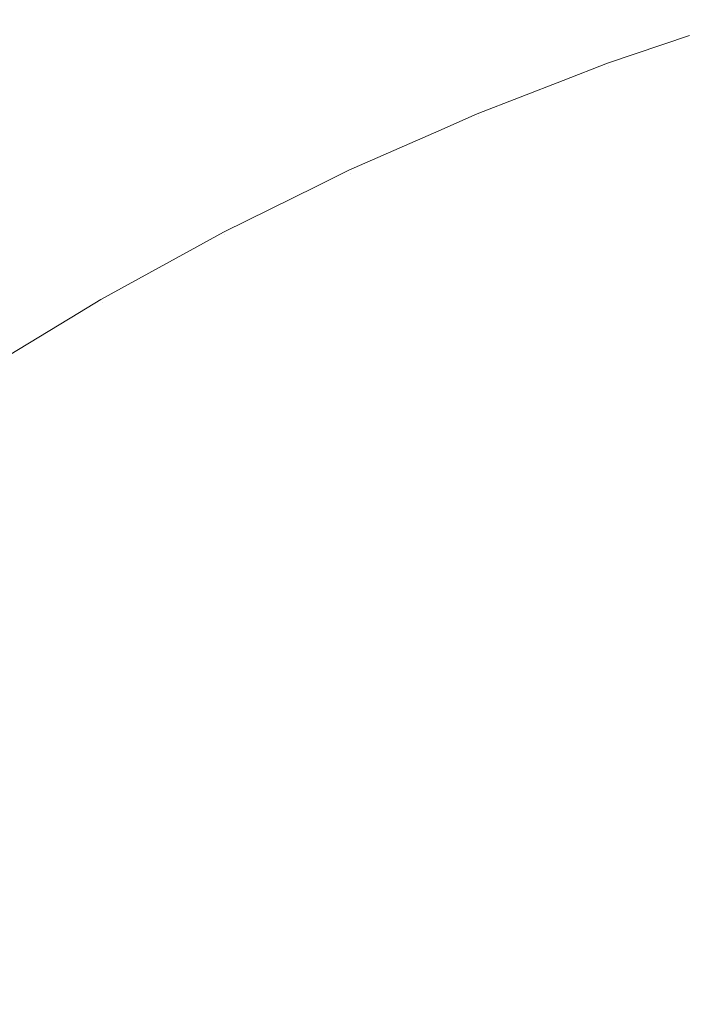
# Model space of a CAD drawing. Header units: centimetres. Extents: x -26 to 27.3, y -25.3 to -23.5.
# Tile 37 of 200: x -25.9432 to -25.9224, y -23.4953 to -23.4646. Entities that reach past the tile are written whole.
import ezdxf

# ---------------------------------------------------------------- set-up
doc = ezdxf.new("R2010")
doc.units = ezdxf.units.CM
doc.header["$LTSCALE"] = 2.54
doc.layers.add('Lucido design-1', color=7, linetype='Continuous')

# ---------------------------------------------------------------- blocks, each defined once
blk = doc.blocks.new('Gruppo-4-1')
at = {"color": 7, "linetype": 'Continuous', "lineweight": 9}
for points, invisible_edges in [([(-25.922296, -23.465052, -349.382667), (-25.924849, -23.465919, -349.382667), (-25.924833, -23.465963, -349.379592), (-25.920703, -23.464561, -349.379592)], 14), ([(-25.92476, -23.466164, -349.375446), (-25.920639, -23.464765, -349.375446), (-25.920703, -23.464561, -349.379592), (-25.924833, -23.465963, -349.379592)], 15), ([(-25.920689, -23.464607, -349.987027), (-25.924816, -23.466008, -349.987027), (-25.924849, -23.465919, -349.982667), (-25.922296, -23.465052, -349.982667)], 11), ([(-25.924816, -23.466008, -349.987027), (-25.920689, -23.464607, -349.987027), (-25.920609, -23.464861, -349.991159), (-25.924725, -23.466258, -349.991159)], 15), ([(-25.924628, -23.466527, -349.37131), (-25.920523, -23.465133, -349.37131), (-25.920639, -23.464765, -349.375446), (-25.92476, -23.466164, -349.375446)], 15), ([(-25.924725, -23.466258, -349.991159), (-25.920609, -23.464861, -349.991159), (-25.920478, -23.465277, -349.995273), (-25.924576, -23.466668, -349.995273)], 15), ([(-25.924849, -23.465919, -349.382667), (-25.922296, -23.465052, -349.382667), (-25.922296, -23.465052, -349.982667), (-25.924849, -23.465919, -349.982667)], 10), ([(-25.924437, -23.467051, -349.367189), (-25.920355, -23.465666, -349.367189), (-25.920523, -23.465133, -349.37131), (-25.924628, -23.466527, -349.37131)], 15), ([(-25.924576, -23.466668, -349.995273), (-25.920478, -23.465277, -349.995273), (-25.920295, -23.465855, -349.999363), (-25.924369, -23.467238, -349.999363)], 15), ([(-25.924187, -23.467737, -349.363092), (-25.920136, -23.466361, -349.363092), (-25.920355, -23.465666, -349.367189), (-25.924437, -23.467051, -349.367189)], 15), ([(-25.926229, -23.466456, -349.382667), (-25.928915, -23.4675, -349.382667), (-25.928897, -23.467544, -349.379592), (-25.924833, -23.465963, -349.379592)], 14), ([(-25.924816, -23.466008, -349.987027), (-25.928879, -23.467588, -349.987027), (-25.928915, -23.4675, -349.982667), (-25.926229, -23.466456, -349.982667)], 11), ([(-25.928815, -23.467741, -349.375446), (-25.92476, -23.466164, -349.375446), (-25.924833, -23.465963, -349.379592), (-25.928897, -23.467544, -349.379592)], 15), ([(-25.928879, -23.467588, -349.987027), (-25.924816, -23.466008, -349.987027), (-25.924725, -23.466258, -349.991159), (-25.928777, -23.467834, -349.991159)], 15), ([(-25.924833, -23.465963, -349.379592), (-25.924849, -23.465919, -349.382667), (-25.926229, -23.466456, -349.382667)], 9), ([(-25.924849, -23.465919, -349.982667), (-25.926229, -23.466456, -349.982667), (-25.926229, -23.466456, -349.382667), (-25.924849, -23.465919, -349.382667)], 10), ([(-25.926229, -23.466456, -349.982667), (-25.924849, -23.465919, -349.982667), (-25.924816, -23.466008, -349.987027)], 10), ([(-25.924369, -23.467238, -349.999363), (-25.920295, -23.465855, -349.999363), (-25.920063, -23.466593, -350.00342), (-25.924104, -23.467965, -350.00342)], 15), ([(-25.928668, -23.468098, -349.37131), (-25.924628, -23.466527, -349.37131), (-25.92476, -23.466164, -349.375446), (-25.928815, -23.467741, -349.375446)], 15), ([(-25.928777, -23.467834, -349.991159), (-25.924725, -23.466258, -349.991159), (-25.924576, -23.466668, -349.995273), (-25.92861, -23.468237, -349.995273)], 15), ([(-25.923879, -23.468583, -349.359025), (-25.919865, -23.46722, -349.359025), (-25.920136, -23.466361, -349.363092), (-25.924187, -23.467737, -349.363092)], 15), ([(-25.928915, -23.4675, -349.382667), (-25.926229, -23.466456, -349.382667), (-25.926229, -23.466456, -349.982667), (-25.928915, -23.4675, -349.982667)], 10), ([(-25.928454, -23.468613, -349.367189), (-25.924437, -23.467051, -349.367189), (-25.924628, -23.466527, -349.37131), (-25.928668, -23.468098, -349.37131)], 15), ([(-25.92861, -23.468237, -349.995273), (-25.924576, -23.466668, -349.995273), (-25.924369, -23.467238, -349.999363), (-25.928378, -23.468797, -349.999363)], 15), ([(-25.924104, -23.467965, -350.00342), (-25.920063, -23.466593, -350.00342), (-25.91978, -23.467489, -350.007438), (-25.923783, -23.468848, -350.007438)], 15), ([(-25.928175, -23.469287, -349.363092), (-25.924187, -23.467737, -349.363092), (-25.924437, -23.467051, -349.367189), (-25.928454, -23.468613, -349.367189)], 15), ([(-25.928378, -23.468797, -349.999363), (-25.924369, -23.467238, -349.999363), (-25.924104, -23.467965, -350.00342), (-25.928082, -23.469512, -350.00342)], 15), ([(-25.923513, -23.469588, -349.354995), (-25.919543, -23.46824, -349.354995), (-25.919865, -23.46722, -349.359025), (-25.923879, -23.468583, -349.359025)], 15), ([(-25.930104, -23.468023, -349.382667), (-25.932909, -23.469257, -349.382667), (-25.932889, -23.4693, -349.379592), (-25.928897, -23.467544, -349.379592)], 14), ([(-25.928879, -23.467588, -349.987027), (-25.932869, -23.469343, -349.987027), (-25.932909, -23.469257, -349.982667), (-25.930104, -23.468023, -349.982667)], 11), ([(-25.932799, -23.469494, -349.375446), (-25.928815, -23.467741, -349.375446), (-25.928897, -23.467544, -349.379592), (-25.932889, -23.4693, -349.379592)], 15), ([(-25.932869, -23.469343, -349.987027), (-25.928879, -23.467588, -349.987027), (-25.928777, -23.467834, -349.991159), (-25.932756, -23.469585, -349.991159)], 15), ([(-25.928897, -23.467544, -349.379592), (-25.928915, -23.4675, -349.382667), (-25.930104, -23.468023, -349.382667)], 9), ([(-25.928915, -23.4675, -349.982667), (-25.930104, -23.468023, -349.982667), (-25.930104, -23.468023, -349.382667), (-25.928915, -23.4675, -349.382667)], 10), ([(-25.930104, -23.468023, -349.982667), (-25.928915, -23.4675, -349.982667), (-25.928879, -23.467588, -349.987027)], 10), ([(-25.923783, -23.468848, -350.007438), (-25.91978, -23.467489, -350.007438), (-25.919449, -23.468541, -350.011411), (-25.923406, -23.469885, -350.011411)], 15), ([(-25.932635, -23.469844, -349.37131), (-25.928668, -23.468098, -349.37131), (-25.928815, -23.467741, -349.375446), (-25.932799, -23.469494, -349.375446)], 15), ([(-25.932756, -23.469585, -349.991159), (-25.928777, -23.467834, -349.991159), (-25.92861, -23.468237, -349.995273), (-25.932572, -23.46998, -349.995273)], 15), ([(-25.92783, -23.470119, -349.359025), (-25.923879, -23.468583, -349.359025), (-25.924187, -23.467737, -349.363092), (-25.928175, -23.469287, -349.363092)], 15), ([(-25.928082, -23.469512, -350.00342), (-25.924104, -23.467965, -350.00342), (-25.923783, -23.468848, -350.007438), (-25.927723, -23.47038, -350.007438)], 15), ([(-25.932909, -23.469257, -349.382667), (-25.930104, -23.468023, -349.382667), (-25.930104, -23.468023, -349.982667), (-25.932909, -23.469257, -349.982667)], 10), ([(-25.9324, -23.470349, -349.367189), (-25.928454, -23.468613, -349.367189), (-25.928668, -23.468098, -349.37131), (-25.932635, -23.469844, -349.37131)], 15), ([(-25.932572, -23.46998, -349.995273), (-25.92861, -23.468237, -349.995273), (-25.928378, -23.468797, -349.999363), (-25.932316, -23.470529, -349.999363)], 15), ([(-25.92309, -23.470752, -349.35101), (-25.919171, -23.469421, -349.35101), (-25.919543, -23.46824, -349.354995), (-25.923513, -23.469588, -349.354995)], 15), ([(-25.927421, -23.471108, -349.354995), (-25.923513, -23.469588, -349.354995), (-25.923879, -23.468583, -349.359025), (-25.92783, -23.470119, -349.359025)], 15), ([(-25.923406, -23.469885, -350.011411), (-25.919449, -23.468541, -350.011411), (-25.919068, -23.469748, -350.015332), (-25.922973, -23.471073, -350.015332)], 15), ([(-25.932091, -23.471011, -349.363092), (-25.928175, -23.469287, -349.363092), (-25.928454, -23.468613, -349.367189), (-25.9324, -23.470349, -349.367189)], 15), ([(-25.932316, -23.470529, -349.999363), (-25.928378, -23.468797, -349.999363), (-25.928082, -23.469512, -350.00342), (-25.931989, -23.47123, -350.00342)], 15), ([(-25.927723, -23.47038, -350.007438), (-25.923783, -23.468848, -350.007438), (-25.923406, -23.469885, -350.011411), (-25.9273, -23.471399, -350.011411)], 15), ([(-25.933913, -23.469753, -349.382667), (-25.936822, -23.471187, -349.382667), (-25.9368, -23.471229, -349.379592), (-25.932889, -23.4693, -349.379592)], 14), ([(-25.932869, -23.469343, -349.987027), (-25.936778, -23.471271, -349.987027), (-25.936822, -23.471187, -349.982667), (-25.933913, -23.469753, -349.982667)], 11), ([(-25.936701, -23.471418, -349.375446), (-25.932799, -23.469494, -349.375446), (-25.932889, -23.4693, -349.379592), (-25.9368, -23.471229, -349.379592)], 15), ([(-25.936778, -23.471271, -349.987027), (-25.932869, -23.469343, -349.987027), (-25.932756, -23.469585, -349.991159), (-25.936655, -23.471507, -349.991159)], 15), ([(-25.936523, -23.471761, -349.37131), (-25.932635, -23.469844, -349.37131), (-25.932799, -23.469494, -349.375446), (-25.936701, -23.471418, -349.375446)], 15), ([(-25.932889, -23.4693, -349.379592), (-25.932909, -23.469257, -349.382667), (-25.933913, -23.469753, -349.382667)], 9), ([(-25.932909, -23.469257, -349.982667), (-25.933913, -23.469753, -349.982667), (-25.933913, -23.469753, -349.382667), (-25.932909, -23.469257, -349.382667)], 10), ([(-25.933913, -23.469753, -349.982667), (-25.932909, -23.469257, -349.982667), (-25.932869, -23.469343, -349.987027)], 10), ([(-25.931711, -23.471827, -349.359025), (-25.92783, -23.470119, -349.359025), (-25.928175, -23.469287, -349.363092), (-25.932091, -23.471011, -349.363092)], 15), ([(-25.92261, -23.472072, -349.347077), (-25.918749, -23.470761, -349.347077), (-25.919171, -23.469421, -349.35101), (-25.92309, -23.470752, -349.35101)], 15), ([(-25.936822, -23.471187, -349.382667), (-25.933913, -23.469753, -349.382667), (-25.933913, -23.469753, -349.982667), (-25.936822, -23.471187, -349.982667)], 10), ([(-25.936655, -23.471507, -349.991159), (-25.932756, -23.469585, -349.991159), (-25.932572, -23.46998, -349.995273), (-25.936453, -23.471895, -349.995273)], 15), ([(-25.931989, -23.47123, -350.00342), (-25.928082, -23.469512, -350.00342), (-25.927723, -23.47038, -350.007438), (-25.931592, -23.472082, -350.007438)], 15), ([(-25.926947, -23.472252, -349.35101), (-25.92309, -23.470752, -349.35101), (-25.923513, -23.469588, -349.354995), (-25.927421, -23.471108, -349.354995)], 15), ([(-25.922973, -23.471073, -350.015332), (-25.919068, -23.469748, -350.015332), (-25.91864, -23.471106, -350.019194), (-25.922486, -23.472412, -350.019194)], 15), ([(-25.936265, -23.472256, -349.367189), (-25.9324, -23.470349, -349.367189), (-25.932635, -23.469844, -349.37131), (-25.936523, -23.471761, -349.37131)], 15), ([(-25.936453, -23.471895, -349.995273), (-25.932572, -23.46998, -349.995273), (-25.932316, -23.470529, -349.999363), (-25.936174, -23.472432, -349.999363)], 15), ([(-25.931259, -23.472796, -349.354995), (-25.927421, -23.471108, -349.354995), (-25.92783, -23.470119, -349.359025), (-25.931711, -23.471827, -349.359025)], 15), ([(-25.9273, -23.471399, -350.011411), (-25.923406, -23.469885, -350.011411), (-25.922973, -23.471073, -350.015332), (-25.926816, -23.472568, -350.015332)], 15), ([(-25.935929, -23.472903, -349.363092), (-25.932091, -23.471011, -349.363092), (-25.9324, -23.470349, -349.367189), (-25.936265, -23.472256, -349.367189)], 15), ([(-25.931592, -23.472082, -350.007438), (-25.927723, -23.47038, -350.007438), (-25.9273, -23.471399, -350.011411), (-25.931125, -23.473082, -350.011411)], 15), ([(-25.936174, -23.472432, -349.999363), (-25.932316, -23.470529, -349.999363), (-25.931989, -23.47123, -350.00342), (-25.935817, -23.473118, -350.00342)], 15), ([(-25.935513, -23.473702, -349.359025), (-25.931711, -23.471827, -349.359025), (-25.932091, -23.471011, -349.363092), (-25.935929, -23.472903, -349.363092)], 15), ([(-25.92641, -23.473549, -349.347077), (-25.92261, -23.472072, -349.347077), (-25.92309, -23.470752, -349.35101), (-25.926947, -23.472252, -349.35101)], 15), ([(-25.922073, -23.473546, -349.343202), (-25.918277, -23.472257, -349.343202), (-25.918749, -23.470761, -349.347077), (-25.92261, -23.472072, -349.347077)], 15), ([(-25.937651, -23.471642, -349.382667), (-25.940647, -23.473285, -349.382667), (-25.940623, -23.473326, -349.379592), (-25.9368, -23.471229, -349.379592)], 14), ([(-25.936778, -23.471271, -349.987027), (-25.940599, -23.473368, -349.987027), (-25.940647, -23.473285, -349.982667), (-25.937651, -23.471642, -349.982667)], 11), ([(-25.940516, -23.473511, -349.375446), (-25.936701, -23.471418, -349.375446), (-25.9368, -23.471229, -349.379592), (-25.940623, -23.473326, -349.379592)], 15), ([(-25.940599, -23.473368, -349.987027), (-25.936778, -23.471271, -349.987027), (-25.936655, -23.471507, -349.991159), (-25.940466, -23.473598, -349.991159)], 15), ([(-25.9368, -23.471229, -349.379592), (-25.936822, -23.471187, -349.382667), (-25.937651, -23.471642, -349.382667)], 9), ([(-25.936822, -23.471187, -349.982667), (-25.937651, -23.471642, -349.982667), (-25.937651, -23.471642, -349.382667), (-25.936822, -23.471187, -349.382667)], 10), ([(-25.937651, -23.471642, -349.982667), (-25.936822, -23.471187, -349.982667), (-25.936778, -23.471271, -349.987027)], 10), ([(-25.935817, -23.473118, -350.00342), (-25.931989, -23.47123, -350.00342), (-25.931592, -23.472082, -350.007438), (-25.935383, -23.473952, -350.007438)], 15), ([(-25.930735, -23.473918, -349.35101), (-25.926947, -23.472252, -349.35101), (-25.927421, -23.471108, -349.354995), (-25.931259, -23.472796, -349.354995)], 15), ([(-25.926816, -23.472568, -350.015332), (-25.922973, -23.471073, -350.015332), (-25.922486, -23.472412, -350.019194), (-25.926271, -23.473884, -350.019194)], 15), ([(-25.922486, -23.472412, -350.019194), (-25.91864, -23.471106, -350.019194), (-25.918164, -23.472614, -350.02299), (-25.921945, -23.473897, -350.02299)], 15), ([(-25.940647, -23.473285, -349.382667), (-25.937651, -23.471642, -349.382667), (-25.937651, -23.471642, -349.982667), (-25.940647, -23.473285, -349.982667)], 10), ([(-25.940323, -23.473846, -349.37131), (-25.936523, -23.471761, -349.37131), (-25.936701, -23.471418, -349.375446), (-25.940516, -23.473511, -349.375446)], 15), ([(-25.940466, -23.473598, -349.991159), (-25.936655, -23.471507, -349.991159), (-25.936453, -23.471895, -349.995273), (-25.940248, -23.473976, -349.995273)], 15), ([(-25.931125, -23.473082, -350.011411), (-25.9273, -23.471399, -350.011411), (-25.926816, -23.472568, -350.015332), (-25.930591, -23.474229, -350.015332)], 15), ([(-25.940044, -23.474329, -349.367189), (-25.936265, -23.472256, -349.367189), (-25.936523, -23.471761, -349.37131), (-25.940323, -23.473846, -349.37131)], 15), ([(-25.940248, -23.473976, -349.995273), (-25.936453, -23.471895, -349.995273), (-25.936174, -23.472432, -349.999363), (-25.939945, -23.474501, -349.999363)], 15), ([(-25.935019, -23.474651, -349.354995), (-25.931259, -23.472796, -349.354995), (-25.931711, -23.471827, -349.359025), (-25.935513, -23.473702, -349.359025)], 15), ([(-25.93968, -23.474961, -349.363092), (-25.935929, -23.472903, -349.363092), (-25.936265, -23.472256, -349.367189), (-25.940044, -23.474329, -349.367189)], 15), ([(-25.935383, -23.473952, -350.007438), (-25.931592, -23.472082, -350.007438), (-25.931125, -23.473082, -350.011411), (-25.934873, -23.47493, -350.011411)], 15), ([(-25.930142, -23.475191, -349.347077), (-25.92641, -23.473549, -349.347077), (-25.926947, -23.472252, -349.35101), (-25.930735, -23.473918, -349.35101)], 15), ([(-25.925809, -23.474999, -349.343202), (-25.922073, -23.473546, -349.343202), (-25.92261, -23.472072, -349.347077), (-25.92641, -23.473549, -349.347077)], 15), ([(-25.939945, -23.474501, -349.999363), (-25.936174, -23.472432, -349.999363), (-25.935817, -23.473118, -350.00342), (-25.939558, -23.475171, -350.00342)], 15), ([(-25.930591, -23.474229, -350.015332), (-25.926816, -23.472568, -350.015332), (-25.926271, -23.473884, -350.019194), (-25.929989, -23.47552, -350.019194)], 15), ([(-25.926271, -23.473884, -350.019194), (-25.922486, -23.472412, -350.019194), (-25.921945, -23.473897, -350.02299), (-25.925666, -23.475344, -350.02299)], 15), ([(-25.934447, -23.475749, -349.35101), (-25.930735, -23.473918, -349.35101), (-25.931259, -23.472796, -349.354995), (-25.935019, -23.474651, -349.354995)], 15), ([(-25.93923, -23.475741, -349.359025), (-25.935513, -23.473702, -349.359025), (-25.935929, -23.472903, -349.363092), (-25.93968, -23.474961, -349.363092)], 15), ([(-25.939558, -23.475171, -350.00342), (-25.935817, -23.473118, -350.00342), (-25.935383, -23.473952, -350.007438), (-25.939089, -23.475985, -350.007438)], 15), ([(-25.934873, -23.47493, -350.011411), (-25.931125, -23.473082, -350.011411), (-25.930591, -23.474229, -350.015332), (-25.934289, -23.476053, -350.015332)], 15), ([(-25.941309, -23.473687, -349.382667), (-25.944377, -23.475549, -349.382667), (-25.944352, -23.475589, -349.379592), (-25.940623, -23.473326, -349.379592)], 14), ([(-25.940599, -23.473368, -349.987027), (-25.944326, -23.475629, -349.987027), (-25.944377, -23.475549, -349.982667), (-25.941309, -23.473687, -349.982667)], 11), ([(-25.944237, -23.475769, -349.375446), (-25.940516, -23.473511, -349.375446), (-25.940623, -23.473326, -349.379592), (-25.944352, -23.475589, -349.379592)], 15), ([(-25.944326, -23.475629, -349.987027), (-25.940599, -23.473368, -349.987027), (-25.940466, -23.473598, -349.991159), (-25.944183, -23.475854, -349.991159)], 15), ([(-25.940623, -23.473326, -349.379592), (-25.940647, -23.473285, -349.382667), (-25.941309, -23.473687, -349.382667)], 9), ([(-25.940647, -23.473285, -349.982667), (-25.941309, -23.473687, -349.982667), (-25.941309, -23.473687, -349.382667), (-25.940647, -23.473285, -349.382667)], 10), ([(-25.941309, -23.473687, -349.982667), (-25.940647, -23.473285, -349.982667), (-25.940599, -23.473368, -349.987027)], 10), ([(-25.944377, -23.475549, -349.382667), (-25.941309, -23.473687, -349.382667), (-25.941309, -23.473687, -349.982667), (-25.944377, -23.475549, -349.982667)], 10), ([(-25.944029, -23.476095, -349.37131), (-25.940323, -23.473846, -349.37131), (-25.940516, -23.473511, -349.375446), (-25.944237, -23.475769, -349.375446)], 15), ([(-25.944183, -23.475854, -349.991159), (-25.940466, -23.473598, -349.991159), (-25.940248, -23.473976, -349.995273), (-25.943948, -23.476222, -349.995273)], 15), ([(-25.938695, -23.476667, -349.354995), (-25.935019, -23.474651, -349.354995), (-25.935513, -23.473702, -349.359025), (-25.93923, -23.475741, -349.359025)], 15), ([(-25.929478, -23.476614, -349.343202), (-25.925809, -23.474999, -349.343202), (-25.92641, -23.473549, -349.347077), (-25.930142, -23.475191, -349.347077)], 15), ([(-25.925147, -23.476599, -349.339392), (-25.921481, -23.475173, -349.339392), (-25.922073, -23.473546, -349.343202), (-25.925809, -23.474999, -349.343202)], 15), ([(-25.943729, -23.476565, -349.367189), (-25.940044, -23.474329, -349.367189), (-25.940323, -23.473846, -349.37131), (-25.944029, -23.476095, -349.37131)], 15), ([(-25.943948, -23.476222, -349.995273), (-25.940248, -23.473976, -349.995273), (-25.939945, -23.474501, -349.999363), (-25.943623, -23.476733, -349.999363)], 15), ([(-25.939089, -23.475985, -350.007438), (-25.935383, -23.473952, -350.007438), (-25.934873, -23.47493, -350.011411), (-25.938537, -23.47694, -350.011411)], 15), ([(-25.933798, -23.476995, -349.347077), (-25.930142, -23.475191, -349.347077), (-25.930735, -23.473918, -349.35101), (-25.934447, -23.475749, -349.35101)], 15), ([(-25.929989, -23.47552, -350.019194), (-25.926271, -23.473884, -350.019194), (-25.925666, -23.475344, -350.02299), (-25.929321, -23.476952, -350.02299)], 15), ([(-25.925666, -23.475344, -350.02299), (-25.921945, -23.473897, -350.02299), (-25.921352, -23.475526, -350.026716), (-25.925003, -23.476946, -350.026716)], 15), ([(-25.943337, -23.47718, -349.363092), (-25.93968, -23.474961, -349.363092), (-25.940044, -23.474329, -349.367189), (-25.943729, -23.476565, -349.367189)], 15), ([(-25.934289, -23.476053, -350.015332), (-25.930591, -23.474229, -350.015332), (-25.929989, -23.47552, -350.019194), (-25.933631, -23.477316, -350.019194)], 15), ([(-25.943623, -23.476733, -349.999363), (-25.939945, -23.474501, -349.999363), (-25.939558, -23.475171, -350.00342), (-25.943207, -23.477385, -350.00342)], 15), ([(-25.938076, -23.477739, -349.35101), (-25.934447, -23.475749, -349.35101), (-25.935019, -23.474651, -349.354995), (-25.938695, -23.476667, -349.354995)], 15), ([(-25.942854, -23.47794, -349.359025), (-25.93923, -23.475741, -349.359025), (-25.93968, -23.474961, -349.363092), (-25.943337, -23.47718, -349.363092)], 15), ([(-25.938537, -23.47694, -350.011411), (-25.934873, -23.47493, -350.011411), (-25.934289, -23.476053, -350.015332), (-25.937904, -23.478036, -350.015332)], 15), ([(-25.928747, -23.478183, -349.339392), (-25.925147, -23.476599, -349.339392), (-25.925809, -23.474999, -349.343202), (-25.929478, -23.476614, -349.343202)], 15), ([(-25.943207, -23.477385, -350.00342), (-25.939558, -23.475171, -350.00342), (-25.939089, -23.475985, -350.007438), (-25.942702, -23.478177, -350.007438)], 15), ([(-25.933074, -23.478387, -349.343202), (-25.929478, -23.476614, -349.343202), (-25.930142, -23.475191, -349.347077), (-25.933798, -23.476995, -349.347077)], 15), ([(-25.924423, -23.478346, -349.335655), (-25.920834, -23.47695, -349.335655), (-25.921481, -23.475173, -349.339392), (-25.925147, -23.476599, -349.339392)], 15), ([(-25.933631, -23.477316, -350.019194), (-25.929989, -23.47552, -350.019194), (-25.929321, -23.476952, -350.02299), (-25.932901, -23.478718, -350.02299)], 15), ([(-25.929321, -23.476952, -350.02299), (-25.925666, -23.475344, -350.02299), (-25.925003, -23.476946, -350.026716), (-25.928588, -23.478524, -350.026716)], 15), ([(-25.925003, -23.476946, -350.026716), (-25.921352, -23.475526, -350.026716), (-25.920708, -23.477296, -350.030363), (-25.924282, -23.478686, -350.030363)], 15), ([(-25.942279, -23.478842, -349.354995), (-25.938695, -23.476667, -349.354995), (-25.93923, -23.475741, -349.359025), (-25.942854, -23.47794, -349.359025)], 15), ([(-25.937373, -23.478956, -349.347077), (-25.933798, -23.476995, -349.347077), (-25.934447, -23.475749, -349.35101), (-25.938076, -23.477739, -349.35101)], 15), ([(-25.942702, -23.478177, -350.007438), (-25.939089, -23.475985, -350.007438), (-25.938537, -23.47694, -350.011411), (-25.942109, -23.479108, -350.011411)], 15), ([(-25.937904, -23.478036, -350.015332), (-25.934289, -23.476053, -350.015332), (-25.933631, -23.477316, -350.019194), (-25.937192, -23.47927, -350.019194)], 15), ([(-25.941614, -23.479886, -349.35101), (-25.938076, -23.477739, -349.35101), (-25.938695, -23.476667, -349.354995), (-25.942279, -23.478842, -349.354995)], 15), ([(-25.932274, -23.479922, -349.339392), (-25.928747, -23.478183, -349.339392), (-25.929478, -23.476614, -349.343202), (-25.933074, -23.478387, -349.343202)], 15), ([(-25.927947, -23.479897, -349.335655), (-25.924423, -23.478346, -349.335655), (-25.925147, -23.476599, -349.339392), (-25.928747, -23.478183, -349.339392)], 15), ([(-25.942109, -23.479108, -350.011411), (-25.938537, -23.47694, -350.011411), (-25.937904, -23.478036, -350.015332), (-25.94143, -23.480175, -350.015332)], 15), ([(-25.936589, -23.480315, -349.343202), (-25.933074, -23.478387, -349.343202), (-25.933798, -23.476995, -349.347077), (-25.937373, -23.478956, -349.347077)], 15), ([(-25.932901, -23.478718, -350.02299), (-25.929321, -23.476952, -350.02299), (-25.928588, -23.478524, -350.026716), (-25.932101, -23.480256, -350.026716)], 15), ([(-25.928588, -23.478524, -350.026716), (-25.925003, -23.476946, -350.026716), (-25.924282, -23.478686, -350.030363), (-25.927792, -23.480231, -350.030363)], 15), ([(-25.923639, -23.480238, -349.331997), (-25.920133, -23.478875, -349.331997), (-25.920834, -23.47695, -349.335655), (-25.924423, -23.478346, -349.335655)], 15), ([(-25.946379, -23.480295, -349.359025), (-25.942854, -23.47794, -349.359025), (-25.943337, -23.47718, -349.363092), (-25.946895, -23.479558, -349.363092)], 15), ([(-25.946756, -23.479756, -350.00342), (-25.943207, -23.477385, -350.00342), (-25.942702, -23.478177, -350.007438), (-25.946217, -23.480526, -350.007438)], 15), ([(-25.937192, -23.47927, -350.019194), (-25.933631, -23.477316, -350.019194), (-25.932901, -23.478718, -350.02299), (-25.936402, -23.480638, -350.02299)], 15), ([(-25.924282, -23.478686, -350.030363), (-25.920708, -23.477296, -350.030363), (-25.920014, -23.479204, -350.033928), (-25.923505, -23.480562, -350.033928)], 15), ([(-25.940859, -23.481071, -349.347077), (-25.937373, -23.478956, -349.347077), (-25.938076, -23.477739, -349.35101), (-25.941614, -23.479886, -349.35101)], 15), ([(-25.945765, -23.481171, -349.354995), (-25.942279, -23.478842, -349.354995), (-25.942854, -23.47794, -349.359025), (-25.946379, -23.480295, -349.359025)], 15), ([(-25.94143, -23.480175, -350.015332), (-25.937904, -23.478036, -350.015332), (-25.937192, -23.47927, -350.019194), (-25.940664, -23.481377, -350.019194)], 15), ([(-25.946217, -23.480526, -350.007438), (-25.942702, -23.478177, -350.007438), (-25.942109, -23.479108, -350.011411), (-25.945584, -23.48143, -350.011411)], 15), ([(-25.935723, -23.481814, -349.339392), (-25.932274, -23.479922, -349.339392), (-25.933074, -23.478387, -349.343202), (-25.936589, -23.480315, -349.343202)], 15), ([(-25.931401, -23.4816, -349.335655), (-25.927947, -23.479897, -349.335655), (-25.928747, -23.478183, -349.339392), (-25.932274, -23.479922, -349.339392)], 15), ([(-25.927082, -23.481753, -349.331997), (-25.923639, -23.480238, -349.331997), (-25.924423, -23.478346, -349.335655), (-25.927947, -23.479897, -349.335655)], 15), ([(-25.932101, -23.480256, -350.026716), (-25.928588, -23.478524, -350.026716), (-25.927792, -23.480231, -350.030363), (-25.931231, -23.481927, -350.030363)], 15), ([(-25.927792, -23.480231, -350.030363), (-25.924282, -23.478686, -350.030363), (-25.923505, -23.480562, -350.033928), (-25.926934, -23.48207, -350.033928)], 15), ([(-25.945055, -23.482186, -349.35101), (-25.941614, -23.479886, -349.35101), (-25.942279, -23.478842, -349.354995), (-25.945765, -23.481171, -349.354995)], 15), ([(-25.940016, -23.482395, -349.343202), (-25.936589, -23.480315, -349.343202), (-25.937373, -23.478956, -349.347077), (-25.940859, -23.481071, -349.347077)], 15), ([(-25.936402, -23.480638, -350.02299), (-25.932901, -23.478718, -350.02299), (-25.932101, -23.480256, -350.026716), (-25.935535, -23.48214, -350.026716)], 15), ([(-25.922797, -23.482272, -349.328425), (-25.91938, -23.480944, -349.328425), (-25.920133, -23.478875, -349.331997), (-25.923639, -23.480238, -349.331997)], 15), ([(-25.945584, -23.48143, -350.011411), (-25.942109, -23.479108, -350.011411), (-25.94143, -23.480175, -350.015332), (-25.944858, -23.482466, -350.015332)], 15), ([(-25.940664, -23.481377, -350.019194), (-25.937192, -23.47927, -350.019194), (-25.936402, -23.480638, -350.02299), (-25.939815, -23.48271, -350.02299)], 15), ([(-25.923505, -23.480562, -350.033928), (-25.920014, -23.479204, -350.033928), (-25.919271, -23.481245, -350.037403), (-25.922674, -23.482569, -350.037403)], 15), ([(-25.944249, -23.483336, -349.347077), (-25.940859, -23.481071, -349.347077), (-25.941614, -23.479886, -349.35101), (-25.945055, -23.482186, -349.35101)], 15), ([(-25.934777, -23.483452, -349.335655), (-25.931401, -23.4816, -349.335655), (-25.932274, -23.479922, -349.339392), (-25.935723, -23.481814, -349.339392)], 15), ([(-25.930455, -23.483417, -349.331997), (-25.927082, -23.481753, -349.331997), (-25.927947, -23.479897, -349.335655), (-25.931401, -23.4816, -349.335655)], 15), ([(-25.944858, -23.482466, -350.015332), (-25.94143, -23.480175, -350.015332), (-25.940664, -23.481377, -350.019194), (-25.944041, -23.483633, -350.019194)], 15), ([(-25.931231, -23.481927, -350.030363), (-25.927792, -23.480231, -350.030363), (-25.926934, -23.48207, -350.033928), (-25.930294, -23.483727, -350.033928)], 15), ([(-25.926151, -23.483748, -349.328425), (-25.922797, -23.482272, -349.328425), (-25.923639, -23.480238, -349.331997), (-25.927082, -23.481753, -349.331997)], 15), ([(-25.939085, -23.483855, -349.339392), (-25.935723, -23.481814, -349.339392), (-25.936589, -23.480315, -349.343202), (-25.940016, -23.482395, -349.343202)], 15), ([(-25.935535, -23.48214, -350.026716), (-25.932101, -23.480256, -350.026716), (-25.931231, -23.481927, -350.030363), (-25.934593, -23.483771, -350.030363)], 15), ([(-25.939815, -23.48271, -350.02299), (-25.936402, -23.480638, -350.02299), (-25.935535, -23.48214, -350.026716), (-25.938883, -23.484172, -350.026716)], 15), ([(-25.926934, -23.48207, -350.033928), (-25.923505, -23.480562, -350.033928), (-25.922674, -23.482569, -350.037403), (-25.926016, -23.484039, -350.037403)], 15), ([(-25.943349, -23.484622, -349.343202), (-25.940016, -23.482395, -349.343202), (-25.940859, -23.481071, -349.347077), (-25.944249, -23.483336, -349.347077)], 15), ([(-25.921896, -23.484445, -349.324944), (-25.918576, -23.483154, -349.324944), (-25.91938, -23.480944, -349.328425), (-25.922797, -23.482272, -349.328425)], 15), ([(-25.944041, -23.483633, -350.019194), (-25.940664, -23.481377, -350.019194), (-25.939815, -23.48271, -350.02299), (-25.943135, -23.484928, -350.02299)], 15), ([(-25.922674, -23.482569, -350.037403), (-25.919271, -23.481245, -350.037403), (-25.91848, -23.483417, -350.040783), (-25.921789, -23.484704, -350.040783)], 15), ([(-25.933753, -23.485226, -349.331997), (-25.930455, -23.483417, -349.331997), (-25.931401, -23.4816, -349.335655), (-25.934777, -23.483452, -349.335655)], 15), ([(-25.929439, -23.48537, -349.328425), (-25.926151, -23.483748, -349.328425), (-25.927082, -23.481753, -349.331997), (-25.930455, -23.483417, -349.331997)], 15), ([(-25.938069, -23.48545, -349.335655), (-25.934777, -23.483452, -349.335655), (-25.935723, -23.481814, -349.339392), (-25.939085, -23.483855, -349.339392)], 15), ([(-25.934593, -23.483771, -350.030363), (-25.931231, -23.481927, -350.030363), (-25.930294, -23.483727, -350.033928), (-25.933578, -23.485529, -350.033928)], 15), ([(-25.930294, -23.483727, -350.033928), (-25.926934, -23.48207, -350.033928), (-25.926016, -23.484039, -350.037403), (-25.929291, -23.485654, -350.037403)], 15), ([(-25.942356, -23.48604, -349.339392), (-25.939085, -23.483855, -349.339392), (-25.940016, -23.482395, -349.343202), (-25.943349, -23.484622, -349.343202)], 15), ([(-25.938883, -23.484172, -350.026716), (-25.935535, -23.48214, -350.026716), (-25.934593, -23.483771, -350.030363), (-25.937871, -23.485761, -350.030363)], 15), ([(-25.925157, -23.48588, -349.324944), (-25.921896, -23.484445, -349.324944), (-25.922797, -23.482272, -349.328425), (-25.926151, -23.483748, -349.328425)], 15), ([(-25.926016, -23.484039, -350.037403), (-25.922674, -23.482569, -350.037403), (-25.921789, -23.484704, -350.040783), (-25.925039, -23.486134, -350.040783)], 15), ([(-25.943135, -23.484928, -350.02299), (-25.939815, -23.48271, -350.02299), (-25.938883, -23.484172, -350.026716), (-25.94214, -23.486348, -350.026716)], 15), ([(-25.936969, -23.487177, -349.331997), (-25.933753, -23.485226, -349.331997), (-25.934777, -23.483452, -349.335655), (-25.938069, -23.48545, -349.335655)], 15), ([(-25.932652, -23.487133, -349.328425), (-25.929439, -23.48537, -349.328425), (-25.930455, -23.483417, -349.331997), (-25.933753, -23.485226, -349.331997)], 15), ([(-25.947317, -23.486035, -350.019194), (-25.944041, -23.483633, -350.019194), (-25.943135, -23.484928, -350.02299), (-25.946354, -23.487289, -350.02299)], 15), ([(-25.941271, -23.487589, -349.335655), (-25.938069, -23.48545, -349.335655), (-25.939085, -23.483855, -349.339392), (-25.942356, -23.48604, -349.339392)], 15), ([(-25.937871, -23.485761, -350.030363), (-25.934593, -23.483771, -350.030363), (-25.933578, -23.485529, -350.033928), (-25.936781, -23.487473, -350.033928)], 15), ([(-25.933578, -23.485529, -350.033928), (-25.930294, -23.483727, -350.033928), (-25.929291, -23.485654, -350.037403), (-25.932492, -23.487411, -350.037403)], 15), ([(-25.928353, -23.487456, -349.324944), (-25.925157, -23.48588, -349.324944), (-25.926151, -23.483748, -349.328425), (-25.929439, -23.48537, -349.328425)], 15), ([(-25.94214, -23.486348, -350.026716), (-25.938883, -23.484172, -350.026716), (-25.937871, -23.485761, -350.030363), (-25.94106, -23.487891, -350.030363)], 15), ([(-25.929291, -23.485654, -350.037403), (-25.926016, -23.484039, -350.037403), (-25.925039, -23.486134, -350.040783), (-25.928224, -23.487704, -350.040783)], 15), ([(-25.924101, -23.488145, -349.321563), (-25.92094, -23.486754, -349.321563), (-25.921896, -23.484445, -349.324944), (-25.925157, -23.48588, -349.324944)], 15), ([(-25.945528, -23.488366, -349.339392), (-25.942356, -23.48604, -349.339392), (-25.943349, -23.484622, -349.343202), (-25.946582, -23.486992, -349.343202)], 15), ([(-25.925039, -23.486134, -350.040783), (-25.921789, -23.484704, -350.040783), (-25.920854, -23.486962, -350.044062), (-25.924006, -23.488349, -350.044062)], 15), ([(-25.946354, -23.487289, -350.02299), (-25.943135, -23.484928, -350.02299), (-25.94214, -23.486348, -350.026716), (-25.945299, -23.488664, -350.026716)], 15), ([(-25.940096, -23.489267, -349.331997), (-25.936969, -23.487177, -349.331997), (-25.938069, -23.48545, -349.335655), (-25.941271, -23.487589, -349.335655)], 15), ([(-25.935786, -23.489034, -349.328425), (-25.932652, -23.487133, -349.328425), (-25.933753, -23.485226, -349.331997), (-25.936969, -23.487177, -349.331997)], 15), ([(-25.931476, -23.489169, -349.324944), (-25.928353, -23.487456, -349.324944), (-25.929439, -23.48537, -349.328425), (-25.932652, -23.487133, -349.328425)], 15), ([(-25.94106, -23.487891, -350.030363), (-25.937871, -23.485761, -350.030363), (-25.936781, -23.487473, -350.033928), (-25.939896, -23.489554, -350.033928)], 15), ([(-25.936781, -23.487473, -350.033928), (-25.933578, -23.485529, -350.033928), (-25.932492, -23.487411, -350.037403), (-25.935613, -23.489305, -350.037403)], 15), ([(-25.932492, -23.487411, -350.037403), (-25.929291, -23.485654, -350.037403), (-25.928224, -23.487704, -350.040783), (-25.931336, -23.489412, -350.040783)], 15), ([(-25.944377, -23.489866, -349.335655), (-25.941271, -23.487589, -349.335655), (-25.942356, -23.48604, -349.339392), (-25.945528, -23.488366, -349.339392)], 15), ([(-25.927199, -23.489672, -349.321563), (-25.924101, -23.488145, -349.321563), (-25.925157, -23.48588, -349.324944), (-25.928353, -23.487456, -349.324944)], 15), ([(-25.945299, -23.488664, -350.026716), (-25.94214, -23.486348, -350.026716), (-25.94106, -23.487891, -350.030363), (-25.944152, -23.490159, -350.030363)], 15), ([(-25.928224, -23.487704, -350.040783), (-25.925039, -23.486134, -350.040783), (-25.924006, -23.488349, -350.044062), (-25.927095, -23.489873, -350.044062)], 15), ([(-25.922985, -23.490539, -349.318286), (-25.919929, -23.489194, -349.318286), (-25.92094, -23.486754, -349.321563), (-25.924101, -23.488145, -349.321563)], 15), ([(-25.924006, -23.488349, -350.044062), (-25.920854, -23.486962, -350.044062), (-25.919868, -23.489341, -350.047236), (-25.922918, -23.490683, -350.047236)], 15), ([(-25.938834, -23.49107, -349.328425), (-25.935786, -23.489034, -349.328425), (-25.936969, -23.487177, -349.331997), (-25.940096, -23.489267, -349.331997)], 15), ([(-25.934522, -23.491018, -349.324944), (-25.931476, -23.489169, -349.324944), (-25.932652, -23.487133, -349.328425), (-25.935786, -23.489034, -349.328425)], 15), ([(-25.94313, -23.491491, -349.331997), (-25.940096, -23.489267, -349.331997), (-25.941271, -23.487589, -349.335655), (-25.944377, -23.489866, -349.335655)], 15), ([(-25.939896, -23.489554, -350.033928), (-25.936781, -23.487473, -350.033928), (-25.935613, -23.489305, -350.037403), (-25.938649, -23.491333, -350.037403)], 15), ([(-25.935613, -23.489305, -350.037403), (-25.932492, -23.487411, -350.037403), (-25.931336, -23.489412, -350.040783), (-25.934372, -23.491254, -350.040783)], 15), ([(-25.930227, -23.491333, -349.321563), (-25.927199, -23.489672, -349.321563), (-25.928353, -23.487456, -349.324944), (-25.931476, -23.489169, -349.324944)], 15), ([(-25.944152, -23.490159, -350.030363), (-25.94106, -23.487891, -350.030363), (-25.939896, -23.489554, -350.033928), (-25.942917, -23.491769, -350.033928)], 15), ([(-25.931336, -23.489412, -350.040783), (-25.928224, -23.487704, -350.040783), (-25.927095, -23.489873, -350.044062), (-25.930114, -23.491529, -350.044062)], 15), ([(-25.925979, -23.492015, -349.318286), (-25.922985, -23.490539, -349.318286), (-25.924101, -23.488145, -349.321563), (-25.927199, -23.489672, -349.321563)], 15), ([(-25.927095, -23.489873, -350.044062), (-25.924006, -23.488349, -350.044062), (-25.922918, -23.490683, -350.047236), (-25.925906, -23.492156, -350.047236)], 15), ([(-25.937485, -23.492997, -349.324944), (-25.934522, -23.491018, -349.324944), (-25.935786, -23.489034, -349.328425), (-25.938834, -23.49107, -349.328425)], 15), ([(-25.94179, -23.493238, -349.328425), (-25.938834, -23.49107, -349.328425), (-25.940096, -23.489267, -349.331997), (-25.94313, -23.491491, -349.331997)], 15), ([(-25.938649, -23.491333, -350.037403), (-25.935613, -23.489305, -350.037403), (-25.934372, -23.491254, -350.040783), (-25.937324, -23.493226, -350.040783)], 15), ([(-25.93318, -23.493125, -349.321563), (-25.930227, -23.491333, -349.321563), (-25.931476, -23.489169, -349.324944), (-25.934522, -23.491018, -349.324944)], 15), ([(-25.934372, -23.491254, -350.040783), (-25.931336, -23.489412, -350.040783), (-25.930114, -23.491529, -350.044062), (-25.933058, -23.493316, -350.044062)], 15), ([(-25.92181, -23.493058, -349.31512), (-25.918866, -23.491762, -349.31512), (-25.919929, -23.489194, -349.318286), (-25.922985, -23.490539, -349.318286)], 15), ([(-25.922918, -23.490683, -350.047236), (-25.919868, -23.489341, -350.047236), (-25.918835, -23.491835, -350.0503), (-25.921777, -23.49313, -350.0503)], 15), ([(-25.942917, -23.491769, -350.033928), (-25.939896, -23.489554, -350.033928), (-25.938649, -23.491333, -350.037403), (-25.941594, -23.493492, -350.037403)], 15), ([(-25.928906, -23.493621, -349.318286), (-25.925979, -23.492015, -349.318286), (-25.927199, -23.489672, -349.321563), (-25.930227, -23.491333, -349.321563)], 15), ([(-25.946063, -23.493845, -349.331997), (-25.94313, -23.491491, -349.331997), (-25.944377, -23.489866, -349.335655), (-25.94738, -23.492277, -349.335655)], 15), ([(-25.930114, -23.491529, -350.044062), (-25.927095, -23.489873, -350.044062), (-25.925906, -23.492156, -350.047236), (-25.928827, -23.493759, -350.047236)], 15), ([(-25.947143, -23.492559, -350.030363), (-25.944152, -23.490159, -350.030363), (-25.942917, -23.491769, -350.033928), (-25.945838, -23.494114, -350.033928)], 15), ([(-25.924696, -23.494481, -349.31512), (-25.92181, -23.493058, -349.31512), (-25.922985, -23.490539, -349.318286), (-25.925979, -23.492015, -349.318286)], 15), ([(-25.925906, -23.492156, -350.047236), (-25.922918, -23.490683, -350.047236), (-25.921777, -23.49313, -350.0503), (-25.924659, -23.494551, -350.0503)], 15), ([(-25.940358, -23.495104, -349.324944), (-25.937485, -23.492997, -349.324944), (-25.938834, -23.49107, -349.328425), (-25.94179, -23.493238, -349.328425)], 15), ([(-25.936051, -23.495044, -349.321563), (-25.93318, -23.493125, -349.321563), (-25.934522, -23.491018, -349.324944), (-25.937485, -23.492997, -349.324944)], 15), ([(-25.937324, -23.493226, -350.040783), (-25.934372, -23.491254, -350.040783), (-25.933058, -23.493316, -350.044062), (-25.935922, -23.495229, -350.044062)], 15), ([(-25.944648, -23.495532, -349.328425), (-25.94179, -23.493238, -349.328425), (-25.94313, -23.491491, -349.331997), (-25.946063, -23.493845, -349.331997)], 15), ([(-25.941594, -23.493492, -350.037403), (-25.938649, -23.491333, -350.037403), (-25.937324, -23.493226, -350.040783), (-25.940187, -23.495326, -350.040783)], 15), ([(-25.93176, -23.495353, -349.318286), (-25.928906, -23.493621, -349.318286), (-25.930227, -23.491333, -349.321563), (-25.93318, -23.493125, -349.321563)], 15), ([(-25.933058, -23.493316, -350.044062), (-25.930114, -23.491529, -350.044062), (-25.928827, -23.493759, -350.047236), (-25.931675, -23.495487, -350.047236)], 15), ([(-25.945838, -23.494114, -350.033928), (-25.942917, -23.491769, -350.033928), (-25.941594, -23.493492, -350.037403), (-25.944442, -23.495778, -350.037403)], 15), ([(-25.927516, -23.496028, -349.31512), (-25.924696, -23.494481, -349.31512), (-25.925979, -23.492015, -349.318286), (-25.928906, -23.493621, -349.318286)], 15), ([(-25.928827, -23.493759, -350.047236), (-25.925906, -23.492156, -350.047236), (-25.924659, -23.494551, -350.0503), (-25.927477, -23.496097, -350.0503)], 15), ([(-25.938837, -23.497086, -349.321563), (-25.936051, -23.495044, -349.321563), (-25.937485, -23.492997, -349.324944), (-25.940358, -23.495104, -349.324944)], 15), ([(-25.934536, -23.497208, -349.318286), (-25.93176, -23.495353, -349.318286), (-25.93318, -23.493125, -349.321563), (-25.936051, -23.495044, -349.321563)], 15), ([(-25.92335, -23.497066, -349.31207), (-25.920579, -23.495699, -349.31207), (-25.92181, -23.493058, -349.31512), (-25.924696, -23.494481, -349.31512)], 15), ([(-25.924659, -23.494551, -350.0503), (-25.921777, -23.49313, -350.0503), (-25.920585, -23.495685, -350.053248), (-25.923357, -23.497052, -350.053248)], 15), ([(-25.943136, -23.497334, -349.324944), (-25.940358, -23.495104, -349.324944), (-25.94179, -23.493238, -349.328425), (-25.944648, -23.495532, -349.328425)], 15), ([(-25.940187, -23.495326, -350.040783), (-25.937324, -23.493226, -350.040783), (-25.935922, -23.495229, -350.044062), (-25.938699, -23.497265, -350.044062)], 15), ([(-25.935922, -23.495229, -350.044062), (-25.933058, -23.493316, -350.044062), (-25.931675, -23.495487, -350.047236), (-25.934445, -23.497338, -350.047236)], 15), ([(-25.944442, -23.495778, -350.037403), (-25.941594, -23.493492, -350.037403), (-25.940187, -23.495326, -350.040783), (-25.942956, -23.497548, -350.040783)], 15), ([(-25.930267, -23.497697, -349.31512), (-25.927516, -23.496028, -349.31512), (-25.928906, -23.493621, -349.318286), (-25.93176, -23.495353, -349.318286)], 15), ([(-25.931675, -23.495487, -350.047236), (-25.928827, -23.493759, -350.047236), (-25.927477, -23.496097, -350.0503), (-25.930224, -23.497764, -350.0503)], 15), ([(-25.926059, -23.498552, -349.31207), (-25.92335, -23.497066, -349.31207), (-25.924696, -23.494481, -349.31512), (-25.927516, -23.496028, -349.31512)], 15), ([(-25.927477, -23.496097, -350.0503), (-25.924659, -23.494551, -350.0503), (-25.923357, -23.497052, -350.053248), (-25.926067, -23.498539, -350.053248)], 15), ([(-25.94153, -23.499248, -349.321563), (-25.938837, -23.497086, -349.321563), (-25.940358, -23.495104, -349.324944), (-25.943136, -23.497334, -349.324944)], 15), ([(-25.937229, -23.499182, -349.318286), (-25.934536, -23.497208, -349.318286), (-25.936051, -23.495044, -349.321563), (-25.938837, -23.497086, -349.321563)], 15), ([(-25.938699, -23.497265, -350.044062), (-25.935922, -23.495229, -350.044062), (-25.934445, -23.497338, -350.047236), (-25.937132, -23.499308, -350.047236)], 15)]:
    blk.add_3dface(points, dxfattribs=dict(at, invisible_edges=invisible_edges))

msp = doc.modelspace()

# ---------------------------------------------------------------- block references
at = {"layer": 'Lucido design-1', "color": 7}
msp.add_blockref('Gruppo-4-1', (0, 0), dxfattribs=at)

doc.saveas('drawing.dxf')
